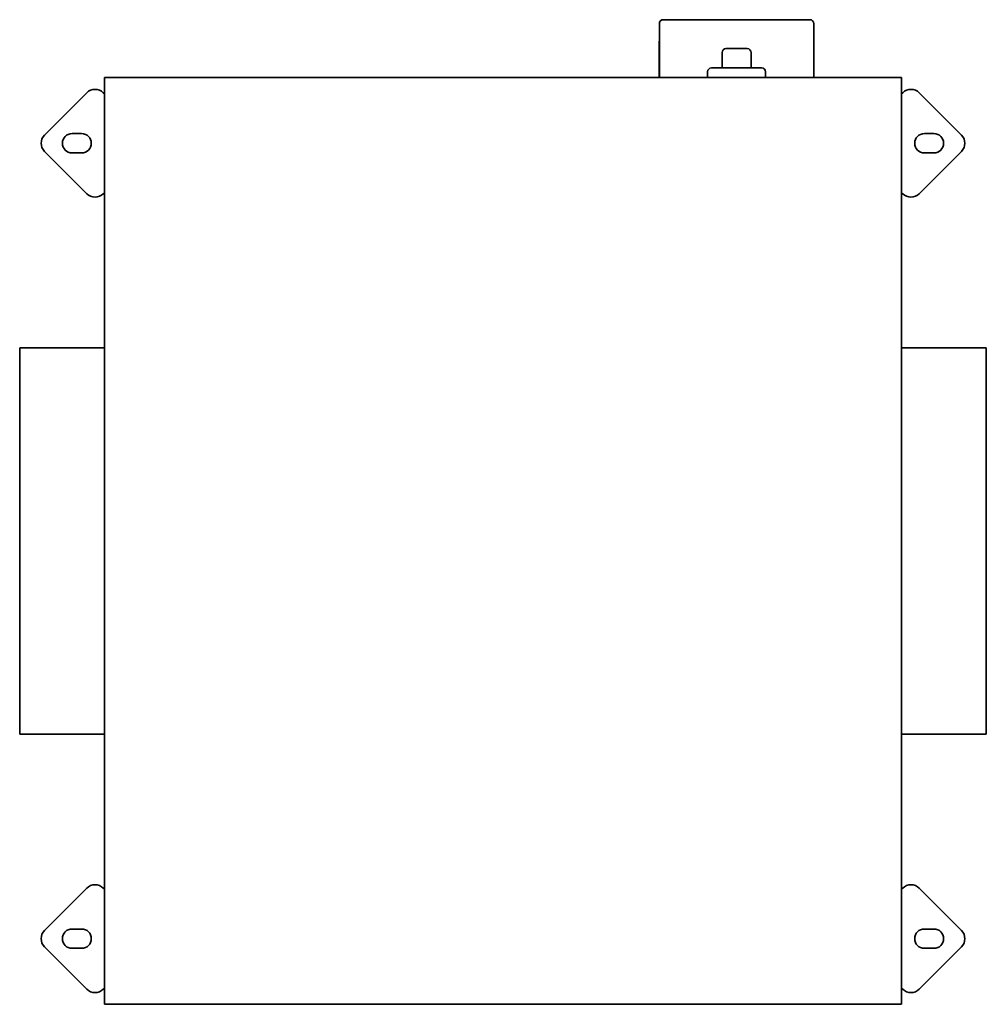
# Model space of a CAD drawing. Header units: millimetres. Extents: x 170 to 670, y 42 to 552.
import ezdxf

# ---------------------------------------------------------------- set-up
doc = ezdxf.new("R2010")
doc.units = ezdxf.units.MM
doc.header["$LTSCALE"] = 2
doc.layers.add('Krawędzie widoczne(ISO)', color=7, linetype='Continuous', lineweight=35, true_color=0x262659)

msp = doc.modelspace()

# ---------------------------------------------------------------- linework, layer by layer
at = {"layer": 'Krawędzie widoczne(ISO)'}
for p, q in [((503, 552), (579, 552)), ((501, 522), (501, 550)), ((581, 522), (581, 550)), ((500.9, 522), (500.9, 540)), ((535.5, 537), (546.5, 537)), ((581.1, 522), (581.1, 540)), ((533.5, 527), (533.5, 535)), ((548.5, 527), (548.5, 535)), ((528, 527), (554, 527)), ((213.5, 522), (213.5, 42)), ((626.5, 522), (213.5, 522)), ((526, 522), (526, 525)), ((556, 522), (556, 525)), ((626.5, 42), (626.5, 522)), ((182.46, 492.24), (204.38, 514.16)), ((213.5, 513.53), (212.87, 514.16)), ((627.13, 514.16), (626.5, 513.53)), ((657.54, 492.24), (635.62, 514.16)), ((196.71, 493), (201.71, 493)), ((638.29, 493), (643.29, 493)), ((182.46, 483.76), (204.38, 461.84)), ((201.71, 483), (196.71, 483)), ((657.54, 483.76), (635.62, 461.84)), ((643.29, 483), (638.29, 483)), ((212.87, 461.84), (213.5, 462.47)), ((626.5, 462.47), (627.13, 461.84)), ((169.6, 382), (169.6, 182)), ((213.5, 382), (169.6, 382)), ((670.4, 382), (626.5, 382)), ((670.4, 182), (670.4, 382)), ((213.5, 182), (169.6, 182)), ((670.4, 182), (626.5, 182)), ((182.46, 80.24), (204.38, 102.16)), ((213.5, 101.53), (212.87, 102.16)), ((627.13, 102.16), (626.5, 101.53)), ((657.54, 80.24), (635.62, 102.16)), ((196.71, 81), (201.71, 81)), ((638.29, 81), (643.29, 81)), ((182.46, 71.76), (204.38, 49.84)), ((657.54, 71.76), (635.62, 49.84)), ((201.71, 71), (196.71, 71)), ((643.29, 71), (638.29, 71)), ((212.87, 49.84), (213.5, 50.47)), ((626.5, 50.47), (627.13, 49.84)), ((213.5, 42), (626.5, 42))]:
    msp.add_line(p, q, dxfattribs=at)
for centre, radius, start, end in [((503, 550), 2, 90, 180), ((579, 550), 2, 0, 90), ((505.9, 540), 5, 168.5217, 180), ((576.1, 540), 5, 0, 11.4783), ((535.5, 535), 2, 90, 180), ((546.5, 535), 2, 0, 90), ((528, 525), 2, 90, 180), ((554, 525), 2, 0, 90), ((208.63, 509.92), 6, 45, 135), ((631.37, 509.92), 6, 45, 135), ((186.71, 488), 6, 135, 225), ((196.71, 488), 5, 90, 270), ((201.71, 488), 5, 270, 90), ((638.29, 488), 5, 90, 270), ((643.29, 488), 5, 270, 90), ((653.29, 488), 6, 315, 45), ((208.63, 466.08), 6, 225, 315), ((631.37, 466.08), 6, 225, 315), ((208.63, 97.92), 6, 45, 135), ((631.37, 97.92), 6, 45, 135), ((186.71, 76), 6, 135, 225), ((196.71, 76), 5, 90, 270), ((201.71, 76), 5, 270, 90), ((638.29, 76), 5, 90, 270), ((643.29, 76), 5, 270, 90), ((653.29, 76), 6, 315, 45), ((208.63, 54.08), 6, 225, 315), ((631.37, 54.08), 6, 225, 315)]:
    msp.add_arc(centre, radius, start, end, dxfattribs=at)

doc.saveas('drawing.dxf')
